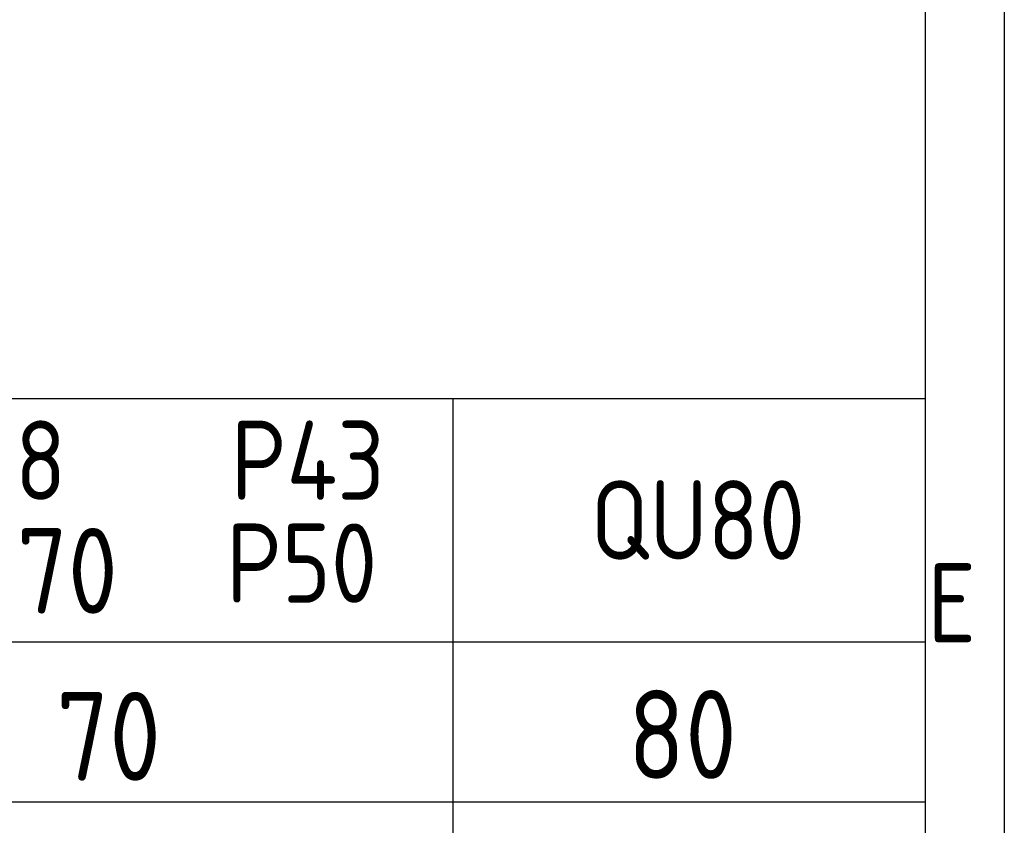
# Model space of a CAD drawing. Header units: millimetres. Extents: x -65 to 988, y -12 to 730.
# Tile 8 of 9: x 832 to 988, y 134 to 261. Entities that reach past the tile are written whole.
import ezdxf
from ezdxf.enums import TextEntityAlignment as Align

# ---------------------------------------------------------------- set-up
doc = ezdxf.new("R2010")
doc.units = ezdxf.units.MM
doc.header["$LTSCALE"] = 25
for name, color, linetype in [('2细线层', 4, 'Continuous'), ('6文字层', 3, 'Continuous'), ('图框层', 7, 'Continuous'), ('文字层', 3, 'Continuous')]:
    doc.layers.add(name, color=color, linetype=linetype)
doc.styles.add('PC_TEXTSTYLE', font='isocp.shx', dxfattribs={"width": 0.8, "bigfont": 'hzfs.shx'})

msp = doc.modelspace()

# ---------------------------------------------------------------- linework, layer by layer
msp.add_line((534.32, 201.4), (975, 201.4))
at = {"layer": '2细线层'}
msp.add_line((987.5, 730), (987.5, -12.5), dxfattribs=at)
at = {"layer": '图框层'}
msp.add_line((975, 717.5), (975, 0), dxfattribs=at)
at = {"layer": '文字层'}
for p, q in [((900.43, 201.4), (900.43, 112.5)), ((534.32, 163), (975, 163)), ((534.32, 137.75), (975, 137.75))]:
    msp.add_line(p, q, dxfattribs=at)

# ---------------------------------------------------------------- texts
at = {"layer": '6文字层', "style": 'PC_TEXTSTYLE', "width": 0.8}
msp.add_text('车轮踏面宽度E的选择', height=17.5, dxfattribs=at).set_placement((686.12, 206))
at = {"layer": '文字层', "style": 'PC_TEXTSTYLE', "width": 0.95}
for s, height, p in [('P38', 12.5, (827.22, 185.39)), ('P43', 12.5, (877.55, 185.39)), ('QU80', 12.5, (939.11, 175.97)), ('P50', 12.5, (876.57, 169.17)), ('QU70', 13.5, (829.57, 167.46)), ('E', 12.5, (979.21, 162.89)), ('80', 14, (936.68, 141.39)), ('70 ', 14, (849.9, 141.1))]:
    msp.add_text(s, height=height, dxfattribs=at).set_placement(p, align=Align.CENTER)

doc.saveas('drawing.dxf')
